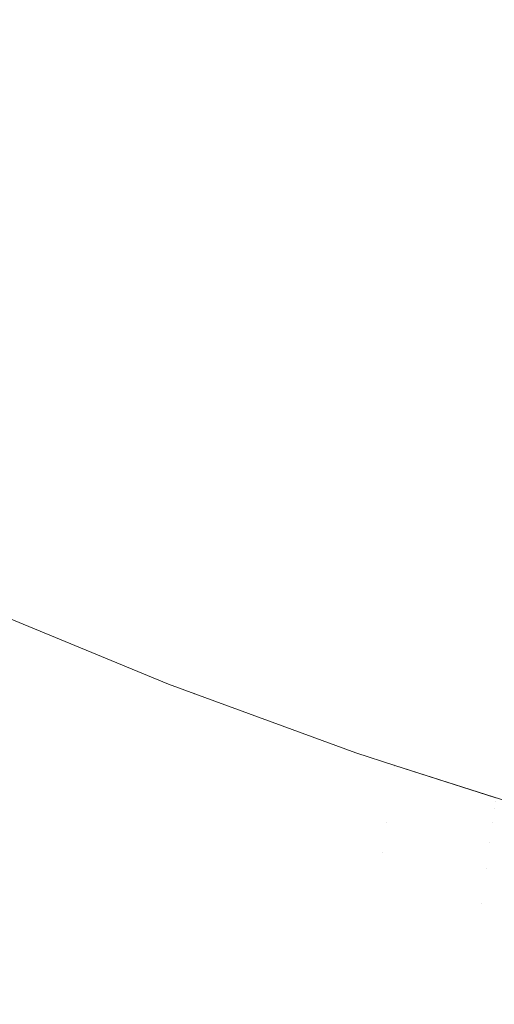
# Model space of a CAD drawing. Header units: centimetres. Extents: x -17.1 to 18.2, y 4.2 to 6.
# Tile 119 of 256: x -5.13518 to -5.12576, y 4.50021 to 4.51975. Entities that reach past the tile are written whole.
import ezdxf

# ---------------------------------------------------------------- set-up
doc = ezdxf.new("R2010")
doc.units = ezdxf.units.CM
doc.header["$LTSCALE"] = 2.54
doc.layers.add('Lucido design-1', color=7, linetype='Continuous')

# ---------------------------------------------------------------- blocks, each defined once
blk = doc.blocks.new('Gruppo-3-1')
at = {"color": 7, "linetype": 'Continuous', "lineweight": 9}
blk.add_3dface([(-17.020308, 5.900212, -2276.22217), (-17.020308, 4.300212, -2276.22217), (18.147234, 4.300212, -2276.22217), (18.147234, 5.900212, -2276.22217)], dxfattribs=at)
for points, invisible_edges in [([(-5.131101, 4.521556, -2276.669608), (-5.129279, 4.520835, -2276.669608), (-5.129493, 4.519563, -2276.671794), (-5.131328, 4.520289, -2276.671794)], 15), ([(-5.127236, 4.52149, -2276.667449), (-5.125407, 4.520856, -2276.667449), (-5.125603, 4.519516, -2276.669608), (-5.127446, 4.520155, -2276.669608)], 15), ([(-5.131545, 4.51908, -2276.674006), (-5.133381, 4.519852, -2276.674006), (-5.133152, 4.521056, -2276.671794), (-5.131328, 4.520289, -2276.671794)], 15), ([(-5.127647, 4.518878, -2276.671794), (-5.129493, 4.519563, -2276.671794), (-5.129279, 4.520835, -2276.669608), (-5.127446, 4.520155, -2276.669608)], 15), ([(-5.135205, 4.520666, -2276.674006), (-5.133381, 4.519852, -2276.674006), (-5.133599, 4.518707, -2276.676241), (-5.135434, 4.519525, -2276.676241)], 15), ([(-5.131328, 4.520289, -2276.671794), (-5.129493, 4.519563, -2276.671794), (-5.129697, 4.518349, -2276.674006), (-5.131545, 4.51908, -2276.674006)], 15), ([(-5.127446, 4.520155, -2276.669608), (-5.125603, 4.519516, -2276.669608), (-5.125791, 4.518234, -2276.671794), (-5.127647, 4.518878, -2276.671794)], 15), ([(-5.131751, 4.51793, -2276.676241), (-5.133599, 4.518707, -2276.676241), (-5.133381, 4.519852, -2276.674006), (-5.131545, 4.51908, -2276.674006)], 15), ([(-5.135434, 4.519525, -2276.676241), (-5.133599, 4.518707, -2276.676241), (-5.133805, 4.517621, -2276.678496), (-5.135652, 4.518444, -2276.678496)], 15), ([(-5.127839, 4.517659, -2276.674006), (-5.129697, 4.518349, -2276.674006), (-5.129493, 4.519563, -2276.671794), (-5.127647, 4.518878, -2276.671794)], 15), ([(-5.123926, 4.517633, -2276.671794), (-5.125791, 4.518234, -2276.671794), (-5.125603, 4.519516, -2276.669608), (-5.123751, 4.518919, -2276.669608)], 15), ([(-5.131545, 4.51908, -2276.674006), (-5.129697, 4.518349, -2276.674006), (-5.129891, 4.517194, -2276.676241), (-5.131751, 4.51793, -2276.676241)], 15), ([(-5.127647, 4.518878, -2276.671794), (-5.125791, 4.518234, -2276.671794), (-5.12597, 4.517012, -2276.674006), (-5.127839, 4.517659, -2276.674006)], 15), ([(-5.131946, 4.516839, -2276.678496), (-5.133805, 4.517621, -2276.678496), (-5.133599, 4.518707, -2276.676241), (-5.131751, 4.51793, -2276.676241)], 15), ([(-5.135652, 4.518444, -2276.678496), (-5.133805, 4.517621, -2276.678496), (-5.134, 4.516593, -2276.680769), (-5.135857, 4.517421, -2276.680769)], 15), ([(-5.128021, 4.5165, -2276.676241), (-5.129891, 4.517194, -2276.676241), (-5.129697, 4.518349, -2276.674006), (-5.127839, 4.517659, -2276.674006)], 15), ([(-5.124092, 4.516407, -2276.674006), (-5.12597, 4.517012, -2276.674006), (-5.125791, 4.518234, -2276.671794), (-5.123926, 4.517633, -2276.671794)], 15), ([(-5.131751, 4.51793, -2276.676241), (-5.129891, 4.517194, -2276.676241), (-5.130076, 4.516098, -2276.678496), (-5.131946, 4.516839, -2276.678496)], 15), ([(-5.132131, 4.515807, -2276.680769), (-5.134, 4.516593, -2276.680769), (-5.133805, 4.517621, -2276.678496), (-5.131946, 4.516839, -2276.678496)], 15), ([(-5.127839, 4.517659, -2276.674006), (-5.12597, 4.517012, -2276.674006), (-5.126141, 4.515848, -2276.676241), (-5.128021, 4.5165, -2276.676241)], 15), ([(-5.135857, 4.517421, -2276.680769), (-5.134, 4.516593, -2276.680769), (-5.134184, 4.515626, -2276.683058), (-5.136051, 4.516458, -2276.683058)], 15), ([(-5.128194, 4.5154, -2276.678496), (-5.130076, 4.516098, -2276.678496), (-5.129891, 4.517194, -2276.676241), (-5.128021, 4.5165, -2276.676241)], 15), ([(-5.131946, 4.516839, -2276.678496), (-5.130076, 4.516098, -2276.678496), (-5.13025, 4.515062, -2276.680769), (-5.132131, 4.515807, -2276.680769)], 15), ([(-5.124251, 4.515239, -2276.676241), (-5.126141, 4.515848, -2276.676241), (-5.12597, 4.517012, -2276.674006), (-5.124092, 4.516407, -2276.674006)], 15), ([(-5.136051, 4.516458, -2276.683058), (-5.134184, 4.515626, -2276.683058), (-5.134357, 4.514718, -2276.68536), (-5.136233, 4.515554, -2276.68536)], 15), ([(-5.132305, 4.514835, -2276.683058), (-5.134184, 4.515626, -2276.683058), (-5.134, 4.516593, -2276.680769), (-5.132131, 4.515807, -2276.680769)], 15), ([(-5.128021, 4.5165, -2276.676241), (-5.126141, 4.515848, -2276.676241), (-5.126303, 4.514744, -2276.678496), (-5.128194, 4.5154, -2276.678496)], 15), ([(-5.128358, 4.51436, -2276.680769), (-5.13025, 4.515062, -2276.680769), (-5.130076, 4.516098, -2276.678496), (-5.128194, 4.5154, -2276.678496)], 15), ([(-5.132131, 4.515807, -2276.680769), (-5.13025, 4.515062, -2276.680769), (-5.130414, 4.514087, -2276.683058), (-5.132305, 4.514835, -2276.683058)], 15), ([(-5.124402, 4.514132, -2276.678496), (-5.126303, 4.514744, -2276.678496), (-5.126141, 4.515848, -2276.676241), (-5.124251, 4.515239, -2276.676241)], 15), ([(-5.136233, 4.515554, -2276.68536), (-5.134357, 4.514718, -2276.68536), (-5.134518, 4.513869, -2276.687674), (-5.136402, 4.514709, -2276.687674)], 15), ([(-5.132468, 4.513923, -2276.68536), (-5.134357, 4.514718, -2276.68536), (-5.134184, 4.515626, -2276.683058), (-5.132305, 4.514835, -2276.683058)], 15), ([(-5.128194, 4.5154, -2276.678496), (-5.126303, 4.514744, -2276.678496), (-5.126456, 4.513701, -2276.680769), (-5.128358, 4.51436, -2276.680769)], 15), ([(-5.128512, 4.513381, -2276.683058), (-5.130414, 4.514087, -2276.683058), (-5.13025, 4.515062, -2276.680769), (-5.128358, 4.51436, -2276.680769)], 15), ([(-5.136402, 4.514709, -2276.687674), (-5.134518, 4.513869, -2276.687674), (-5.134668, 4.51308, -2276.689995), (-5.13656, 4.513924, -2276.689995)], 15), ([(-5.132621, 4.513071, -2276.687674), (-5.134518, 4.513869, -2276.687674), (-5.134357, 4.514718, -2276.68536), (-5.132468, 4.513923, -2276.68536)], 15), ([(-5.132305, 4.514835, -2276.683058), (-5.130414, 4.514087, -2276.683058), (-5.130568, 4.513171, -2276.68536), (-5.132468, 4.513923, -2276.68536)], 15), ([(-5.124544, 4.513085, -2276.680769), (-5.126456, 4.513701, -2276.680769), (-5.126303, 4.514744, -2276.678496), (-5.124402, 4.514132, -2276.678496)], 15), ([(-5.128358, 4.51436, -2276.680769), (-5.126456, 4.513701, -2276.680769), (-5.1266, 4.512718, -2276.683058), (-5.128512, 4.513381, -2276.683058)], 15), ([(-5.13656, 4.513924, -2276.689995), (-5.134668, 4.51308, -2276.689995), (-5.134806, 4.51235, -2276.692323), (-5.136706, 4.513197, -2276.692323)], 15), ([(-5.132468, 4.513923, -2276.68536), (-5.130568, 4.513171, -2276.68536), (-5.130712, 4.512315, -2276.687674), (-5.132621, 4.513071, -2276.687674)], 15), ([(-5.128657, 4.512462, -2276.68536), (-5.130568, 4.513171, -2276.68536), (-5.130414, 4.514087, -2276.683058), (-5.128512, 4.513381, -2276.683058)], 15), ([(-5.132763, 4.512279, -2276.689995), (-5.134668, 4.51308, -2276.689995), (-5.134518, 4.513869, -2276.687674), (-5.132621, 4.513071, -2276.687674)], 15), ([(-5.124678, 4.512099, -2276.683058), (-5.1266, 4.512718, -2276.683058), (-5.126456, 4.513701, -2276.680769), (-5.124544, 4.513085, -2276.680769)], 15), ([(-5.128512, 4.513381, -2276.683058), (-5.1266, 4.512718, -2276.683058), (-5.126735, 4.511796, -2276.68536), (-5.128657, 4.512462, -2276.68536)], 15), ([(-5.136706, 4.513197, -2276.692323), (-5.134806, 4.51235, -2276.692323), (-5.134934, 4.511679, -2276.694654), (-5.136841, 4.512529, -2276.694654)], 15), ([(-5.128792, 4.511603, -2276.687674), (-5.130712, 4.512315, -2276.687674), (-5.130568, 4.513171, -2276.68536), (-5.128657, 4.512462, -2276.68536)], 15), ([(-5.132894, 4.511546, -2276.692323), (-5.134806, 4.51235, -2276.692323), (-5.134668, 4.51308, -2276.689995), (-5.132763, 4.512279, -2276.689995)], 15), ([(-5.132621, 4.513071, -2276.687674), (-5.130712, 4.512315, -2276.687674), (-5.130846, 4.51152, -2276.689995), (-5.132763, 4.512279, -2276.689995)], 15), ([(-5.124804, 4.511174, -2276.68536), (-5.126735, 4.511796, -2276.68536), (-5.1266, 4.512718, -2276.683058), (-5.124678, 4.512099, -2276.683058)], 15), ([(-5.136841, 4.512529, -2276.694654), (-5.134934, 4.511679, -2276.694654), (-5.13505, 4.511067, -2276.696987), (-5.136963, 4.511919, -2276.696987)], 15), ([(-5.133015, 4.510872, -2276.694654), (-5.134934, 4.511679, -2276.694654), (-5.134806, 4.51235, -2276.692323), (-5.132894, 4.511546, -2276.692323)], 15), ([(-5.128657, 4.512462, -2276.68536), (-5.126735, 4.511796, -2276.68536), (-5.126862, 4.510934, -2276.687674), (-5.128792, 4.511603, -2276.687674)], 15), ([(-5.132763, 4.512279, -2276.689995), (-5.130846, 4.51152, -2276.689995), (-5.13097, 4.510784, -2276.692323), (-5.132894, 4.511546, -2276.692323)], 15), ([(-5.128918, 4.510804, -2276.689995), (-5.130846, 4.51152, -2276.689995), (-5.130712, 4.512315, -2276.687674), (-5.128792, 4.511603, -2276.687674)], 15), ([(-5.136963, 4.511919, -2276.696987), (-5.13505, 4.511067, -2276.696987), (-5.135156, 4.510512, -2276.699319), (-5.137074, 4.511367, -2276.699319)], 15), ([(-5.124921, 4.510309, -2276.687674), (-5.126862, 4.510934, -2276.687674), (-5.126735, 4.511796, -2276.68536), (-5.124804, 4.511174, -2276.68536)], 15), ([(-5.133125, 4.510256, -2276.696987), (-5.13505, 4.511067, -2276.696987), (-5.134934, 4.511679, -2276.694654), (-5.133015, 4.510872, -2276.694654)], 15), ([(-5.128792, 4.511603, -2276.687674), (-5.126862, 4.510934, -2276.687674), (-5.126979, 4.510132, -2276.689995), (-5.128918, 4.510804, -2276.689995)], 15), ([(-5.137074, 4.511367, -2276.699319), (-5.135156, 4.510512, -2276.699319), (-5.13525, 4.510014, -2276.701649), (-5.137174, 4.510872, -2276.701649)], 15), ([(-5.132894, 4.511546, -2276.692323), (-5.13097, 4.510784, -2276.692323), (-5.131083, 4.510107, -2276.694654), (-5.133015, 4.510872, -2276.694654)], 15), ([(-5.129034, 4.510065, -2276.692323), (-5.13097, 4.510784, -2276.692323), (-5.130846, 4.51152, -2276.689995), (-5.128918, 4.510804, -2276.689995)], 15), ([(-5.133225, 4.509699, -2276.699319), (-5.135156, 4.510512, -2276.699319), (-5.13505, 4.511067, -2276.696987), (-5.133125, 4.510256, -2276.696987)], 15), ([(-5.133015, 4.510872, -2276.694654), (-5.131083, 4.510107, -2276.694654), (-5.131187, 4.509489, -2276.696987), (-5.133125, 4.510256, -2276.696987)], 15), ([(-5.129141, 4.509386, -2276.694654), (-5.131083, 4.510107, -2276.694654), (-5.13097, 4.510784, -2276.692323), (-5.129034, 4.510065, -2276.692323)], 15), ([(-5.128918, 4.510804, -2276.689995), (-5.126979, 4.510132, -2276.689995), (-5.127088, 4.509391, -2276.692323), (-5.129034, 4.510065, -2276.692323)], 15), ([(-5.12503, 4.509505, -2276.689995), (-5.126979, 4.510132, -2276.689995), (-5.126862, 4.510934, -2276.687674), (-5.124921, 4.510309, -2276.687674)], 15), ([(-5.133314, 4.5092, -2276.701649), (-5.13525, 4.510014, -2276.701649), (-5.135156, 4.510512, -2276.699319), (-5.133225, 4.509699, -2276.699319)], 15), ([(-5.133125, 4.510256, -2276.696987), (-5.131187, 4.509489, -2276.696987), (-5.131281, 4.50893, -2276.699319), (-5.133225, 4.509699, -2276.699319)], 15), ([(-5.133393, 4.508757, -2276.703974), (-5.135334, 4.509573, -2276.703974), (-5.13525, 4.510014, -2276.701649), (-5.133314, 4.5092, -2276.701649)], 15), ([(-5.129238, 4.508766, -2276.696987), (-5.131187, 4.509489, -2276.696987), (-5.131083, 4.510107, -2276.694654), (-5.129141, 4.509386, -2276.694654)], 15), ([(-5.129034, 4.510065, -2276.692323), (-5.127088, 4.509391, -2276.692323), (-5.127188, 4.508709, -2276.694654), (-5.129141, 4.509386, -2276.694654)], 15), ([(-5.125132, 4.508761, -2276.692323), (-5.127088, 4.509391, -2276.692323), (-5.126979, 4.510132, -2276.689995), (-5.12503, 4.509505, -2276.689995)], 15), ([(-5.133225, 4.509699, -2276.699319), (-5.131281, 4.50893, -2276.699319), (-5.131366, 4.508429, -2276.701649), (-5.133314, 4.5092, -2276.701649)], 15), ([(-5.133463, 4.50837, -2276.706291), (-5.135407, 4.509188, -2276.706291), (-5.135334, 4.509573, -2276.703974), (-5.133393, 4.508757, -2276.703974)], 15), ([(-5.129327, 4.508205, -2276.699319), (-5.131281, 4.50893, -2276.699319), (-5.131187, 4.509489, -2276.696987), (-5.129238, 4.508766, -2276.696987)], 15), ([(-5.129141, 4.509386, -2276.694654), (-5.127188, 4.508709, -2276.694654), (-5.127279, 4.508087, -2276.696987), (-5.129238, 4.508766, -2276.696987)], 15), ([(-5.125225, 4.508077, -2276.694654), (-5.127188, 4.508709, -2276.694654), (-5.127088, 4.509391, -2276.692323), (-5.125132, 4.508761, -2276.692323)], 15), ([(-5.133522, 4.508038, -2276.7086), (-5.13547, 4.508858, -2276.7086), (-5.135407, 4.509188, -2276.706291), (-5.133463, 4.50837, -2276.706291)], 15), ([(-5.133314, 4.5092, -2276.701649), (-5.131366, 4.508429, -2276.701649), (-5.131441, 4.507984, -2276.703974), (-5.133393, 4.508757, -2276.703974)], 15), ([(-5.133572, 4.507761, -2276.710899), (-5.135523, 4.508581, -2276.710899), (-5.13547, 4.508858, -2276.7086), (-5.133522, 4.508038, -2276.7086)], 15), ([(-5.129406, 4.507701, -2276.701649), (-5.131366, 4.508429, -2276.701649), (-5.131281, 4.50893, -2276.699319), (-5.129327, 4.508205, -2276.699319)], 15), ([(-5.133393, 4.508757, -2276.703974), (-5.131441, 4.507984, -2276.703974), (-5.131506, 4.507595, -2276.706291), (-5.133463, 4.50837, -2276.706291)], 15), ([(-5.129238, 4.508766, -2276.696987), (-5.127279, 4.508087, -2276.696987), (-5.127362, 4.507524, -2276.699319), (-5.129327, 4.508205, -2276.699319)], 15), ([(-5.125309, 4.507453, -2276.696987), (-5.127279, 4.508087, -2276.696987), (-5.127188, 4.508709, -2276.694654), (-5.125225, 4.508077, -2276.694654)], 15), ([(-5.133612, 4.507536, -2276.713185), (-5.135565, 4.508358, -2276.713185), (-5.135523, 4.508581, -2276.710899), (-5.133572, 4.507761, -2276.710899)], 15), ([(-5.133643, 4.507363, -2276.715456), (-5.135598, 4.508186, -2276.715456), (-5.135565, 4.508358, -2276.713185), (-5.133612, 4.507536, -2276.713185)], 15), ([(-5.133463, 4.50837, -2276.706291), (-5.131506, 4.507595, -2276.706291), (-5.131562, 4.507262, -2276.7086), (-5.133522, 4.508038, -2276.7086)], 15), ([(-5.129476, 4.507255, -2276.703974), (-5.131441, 4.507984, -2276.703974), (-5.131366, 4.508429, -2276.701649), (-5.129406, 4.507701, -2276.701649)], 15), ([(-5.133678, 4.507169, -2276.71995), (-5.135635, 4.507992, -2276.71995), (-5.135621, 4.508064, -2276.717712), (-5.133665, 4.507241, -2276.717712)], 15), ([(-5.133665, 4.507241, -2276.717712), (-5.135621, 4.508064, -2276.717712), (-5.135598, 4.508186, -2276.715456), (-5.133643, 4.507363, -2276.715456)], 15), ([(-5.129327, 4.508205, -2276.699319), (-5.127362, 4.507524, -2276.699319), (-5.127436, 4.507018, -2276.701649), (-5.129406, 4.507701, -2276.701649)], 15), ([(-5.125386, 4.506888, -2276.699319), (-5.127362, 4.507524, -2276.699319), (-5.127279, 4.508087, -2276.696987), (-5.125309, 4.507453, -2276.696987)], 15), ([(-5.133718, 4.506945, -2276.928615), (-5.135677, 4.507769, -2276.928615), (-5.13566, 4.507858, -2276.926967), (-5.133702, 4.507034, -2276.926967)], 15), ([(-5.133702, 4.507034, -2276.926967), (-5.13566, 4.507858, -2276.926967), (-5.135648, 4.50792, -2276.925344), (-5.133691, 4.507097, -2276.925344)], 15), ([(-5.133691, 4.507097, -2276.925344), (-5.135648, 4.50792, -2276.925344), (-5.135641, 4.507957, -2276.923745), (-5.133684, 4.507133, -2276.923745)], 15), ([(-5.133684, 4.507133, -2276.923745), (-5.135641, 4.507957, -2276.923745), (-5.135637, 4.507975, -2276.92217), (-5.132228, 4.506565, -2276.92217)], 11), ([(-5.132228, 4.506565, -2276.72217), (-5.135637, 4.507975, -2276.72217), (-5.135635, 4.507992, -2276.71995), (-5.133678, 4.507169, -2276.71995)], 14), ([(-5.135637, 4.507975, -2276.72217), (-5.132228, 4.506565, -2276.72217), (-5.132228, 4.506565, -2276.92217), (-5.135637, 4.507975, -2276.92217)], 10), ([(-5.133522, 4.508038, -2276.7086), (-5.131562, 4.507262, -2276.7086), (-5.131609, 4.506983, -2276.710899), (-5.133572, 4.507761, -2276.710899)], 15), ([(-5.129538, 4.506865, -2276.706291), (-5.131506, 4.507595, -2276.706291), (-5.131441, 4.507984, -2276.703974), (-5.129476, 4.507255, -2276.703974)], 15), ([(-5.133765, 4.50668, -2276.931982), (-5.135727, 4.507505, -2276.931982), (-5.135699, 4.507652, -2276.930287), (-5.133739, 4.506827, -2276.930287)], 15), ([(-5.133739, 4.506827, -2276.930287), (-5.135699, 4.507652, -2276.930287), (-5.135677, 4.507769, -2276.928615), (-5.133718, 4.506945, -2276.928615)], 15), ([(-5.133572, 4.507761, -2276.710899), (-5.131609, 4.506983, -2276.710899), (-5.131647, 4.506758, -2276.713185), (-5.133612, 4.507536, -2276.713185)], 15), ([(-5.129406, 4.507701, -2276.701649), (-5.127436, 4.507018, -2276.701649), (-5.127501, 4.506571, -2276.703974), (-5.129476, 4.507255, -2276.703974)], 15), ([(-5.133797, 4.506501, -2276.933702), (-5.135761, 4.507328, -2276.933702), (-5.135727, 4.507505, -2276.931982), (-5.133765, 4.50668, -2276.931982)], 15), ([(-5.133612, 4.507536, -2276.713185), (-5.131647, 4.506758, -2276.713185), (-5.131676, 4.506585, -2276.715456), (-5.133643, 4.507363, -2276.715456)], 15), ([(-5.12959, 4.506531, -2276.7086), (-5.131562, 4.507262, -2276.7086), (-5.131506, 4.507595, -2276.706291), (-5.129538, 4.506865, -2276.706291)], 15), ([(-5.125455, 4.506381, -2276.701649), (-5.127436, 4.507018, -2276.701649), (-5.127362, 4.507524, -2276.699319), (-5.125386, 4.506888, -2276.699319)], 15), ([(-5.133835, 4.506291, -2276.935444), (-5.135801, 4.507118, -2276.935444), (-5.135761, 4.507328, -2276.933702), (-5.133797, 4.506501, -2276.933702)], 15), ([(-5.133643, 4.507363, -2276.715456), (-5.131676, 4.506585, -2276.715456), (-5.131697, 4.506462, -2276.717712), (-5.133665, 4.507241, -2276.717712)], 15), ([(-5.129634, 4.506251, -2276.710899), (-5.131609, 4.506983, -2276.710899), (-5.131562, 4.507262, -2276.7086), (-5.12959, 4.506531, -2276.7086)], 15), ([(-5.133879, 4.506047, -2276.93721), (-5.135847, 4.506875, -2276.93721), (-5.135801, 4.507118, -2276.935444), (-5.133835, 4.506291, -2276.935444)], 15), ([(-5.133691, 4.507097, -2276.925344), (-5.131721, 4.506317, -2276.925344), (-5.131732, 4.506254, -2276.926967), (-5.133702, 4.507034, -2276.926967)], 15), ([(-5.133684, 4.507133, -2276.923745), (-5.131715, 4.506354, -2276.923745), (-5.131721, 4.506317, -2276.925344), (-5.133691, 4.507097, -2276.925344)], 15), ([(-5.131715, 4.506354, -2276.923745), (-5.133684, 4.507133, -2276.923745), (-5.132228, 4.506565, -2276.92217)], 11), ([(-5.133665, 4.507241, -2276.717712), (-5.131697, 4.506462, -2276.717712), (-5.131709, 4.50639, -2276.71995), (-5.133678, 4.507169, -2276.71995)], 15), ([(-5.132228, 4.506565, -2276.72217), (-5.133678, 4.507169, -2276.71995), (-5.131709, 4.50639, -2276.71995)], 11), ([(-5.129476, 4.507255, -2276.703974), (-5.127501, 4.506571, -2276.703974), (-5.127559, 4.506179, -2276.706291), (-5.129538, 4.506865, -2276.706291)], 15), ([(-5.133929, 4.505769, -2276.938998), (-5.1359, 4.506598, -2276.938998), (-5.135847, 4.506875, -2276.93721), (-5.133879, 4.506047, -2276.93721)], 15), ([(-5.133718, 4.506945, -2276.928615), (-5.131747, 4.506164, -2276.928615), (-5.131767, 4.506046, -2276.930287), (-5.133739, 4.506827, -2276.930287)], 15), ([(-5.133702, 4.507034, -2276.926967), (-5.131732, 4.506254, -2276.926967), (-5.131747, 4.506164, -2276.928615), (-5.133718, 4.506945, -2276.928615)], 15), ([(-5.12967, 4.506024, -2276.713185), (-5.131647, 4.506758, -2276.713185), (-5.131609, 4.506983, -2276.710899), (-5.129634, 4.506251, -2276.710899)], 15), ([(-5.125516, 4.505931, -2276.703974), (-5.127501, 4.506571, -2276.703974), (-5.127436, 4.507018, -2276.701649), (-5.125455, 4.506381, -2276.701649)], 15), ([(-5.133765, 4.50668, -2276.931982), (-5.131791, 4.505898, -2276.931982), (-5.131821, 4.505719, -2276.933702), (-5.133797, 4.506501, -2276.933702)], 15), ([(-5.133739, 4.506827, -2276.930287), (-5.131767, 4.506046, -2276.930287), (-5.131791, 4.505898, -2276.931982), (-5.133765, 4.50668, -2276.931982)], 15), ([(-5.129697, 4.50585, -2276.715456), (-5.131676, 4.506585, -2276.715456), (-5.131647, 4.506758, -2276.713185), (-5.12967, 4.506024, -2276.713185)], 15), ([(-5.129538, 4.506865, -2276.706291), (-5.127559, 4.506179, -2276.706291), (-5.127608, 4.505844, -2276.7086), (-5.12959, 4.506531, -2276.7086)], 15), ([(-5.133985, 4.505454, -2276.940809), (-5.135959, 4.506284, -2276.940809), (-5.1359, 4.506598, -2276.938998), (-5.133929, 4.505769, -2276.938998)], 15), ([(-5.133797, 4.506501, -2276.933702), (-5.131821, 4.505719, -2276.933702), (-5.131857, 4.505508, -2276.935444), (-5.133835, 4.506291, -2276.935444)], 15), ([(-5.132228, 4.506565, -2276.92217), (-5.131709, 4.506375, -2276.92217), (-5.131715, 4.506354, -2276.923745)], 10), ([(-5.131709, 4.506375, -2276.92217), (-5.132228, 4.506565, -2276.92217), (-5.132228, 4.506565, -2276.72217), (-5.131709, 4.506375, -2276.72217)], 10), ([(-5.131709, 4.50639, -2276.71995), (-5.131709, 4.506375, -2276.72217), (-5.132228, 4.506565, -2276.72217)], 9), ([(-5.129717, 4.505727, -2276.717712), (-5.131697, 4.506462, -2276.717712), (-5.131676, 4.506585, -2276.715456), (-5.129697, 4.50585, -2276.715456)], 15), ([(-5.12959, 4.506531, -2276.7086), (-5.127608, 4.505844, -2276.7086), (-5.127649, 4.505563, -2276.710899), (-5.129634, 4.506251, -2276.710899)], 15), ([(-5.12557, 4.505539, -2276.706291), (-5.127559, 4.506179, -2276.706291), (-5.127501, 4.506571, -2276.703974), (-5.125516, 4.505931, -2276.703974)], 15), ([(-5.134048, 4.505101, -2276.942641), (-5.136026, 4.505933, -2276.942641), (-5.135959, 4.506284, -2276.940809), (-5.133985, 4.505454, -2276.940809)], 15), ([(-5.133835, 4.506291, -2276.935444), (-5.131857, 4.505508, -2276.935444), (-5.131898, 4.505263, -2276.93721), (-5.133879, 4.506047, -2276.93721)], 15), ([(-5.12975, 4.505519, -2276.926967), (-5.131732, 4.506254, -2276.926967), (-5.131721, 4.506317, -2276.925344), (-5.12974, 4.505582, -2276.925344)], 15), ([(-5.12974, 4.505582, -2276.925344), (-5.131721, 4.506317, -2276.925344), (-5.131715, 4.506354, -2276.923745), (-5.129734, 4.505619, -2276.923745)], 15), ([(-5.129734, 4.505619, -2276.923745), (-5.131715, 4.506354, -2276.923745), (-5.131709, 4.506375, -2276.92217), (-5.128511, 4.505202, -2276.92217)], 11), ([(-5.129728, 4.505655, -2276.71995), (-5.131709, 4.50639, -2276.71995), (-5.131697, 4.506462, -2276.717712), (-5.129717, 4.505727, -2276.717712)], 15), ([(-5.128511, 4.505202, -2276.72217), (-5.131709, 4.506375, -2276.72217), (-5.131709, 4.50639, -2276.71995), (-5.129728, 4.505655, -2276.71995)], 14), ([(-5.131709, 4.506375, -2276.72217), (-5.128511, 4.505202, -2276.72217), (-5.128511, 4.505202, -2276.92217), (-5.131709, 4.506375, -2276.92217)], 10), ([(-5.129783, 4.50531, -2276.930287), (-5.131767, 4.506046, -2276.930287), (-5.131747, 4.506164, -2276.928615), (-5.129764, 4.505428, -2276.928615)], 15), ([(-5.129764, 4.505428, -2276.928615), (-5.131747, 4.506164, -2276.928615), (-5.131732, 4.506254, -2276.926967), (-5.12975, 4.505519, -2276.926967)], 15), ([(-5.129634, 4.506251, -2276.710899), (-5.127649, 4.505563, -2276.710899), (-5.127682, 4.505336, -2276.713185), (-5.12967, 4.506024, -2276.713185)], 15), ([(-5.125615, 4.505202, -2276.7086), (-5.127608, 4.505844, -2276.7086), (-5.127559, 4.506179, -2276.706291), (-5.12557, 4.505539, -2276.706291)], 15), ([(-5.134118, 4.504709, -2276.944493), (-5.1361, 4.505543, -2276.944493), (-5.136026, 4.505933, -2276.942641), (-5.134048, 4.505101, -2276.942641)], 15), ([(-5.133879, 4.506047, -2276.93721), (-5.131898, 4.505263, -2276.93721), (-5.131945, 4.504984, -2276.938998), (-5.133929, 4.505769, -2276.938998)], 15), ([(-5.129834, 4.504982, -2276.933702), (-5.131821, 4.505719, -2276.933702), (-5.131791, 4.505898, -2276.931982), (-5.129806, 4.505161, -2276.931982)], 15), ([(-5.129806, 4.505161, -2276.931982), (-5.131791, 4.505898, -2276.931982), (-5.131767, 4.506046, -2276.930287), (-5.129783, 4.50531, -2276.930287)], 15), ([(-5.12967, 4.506024, -2276.713185), (-5.127682, 4.505336, -2276.713185), (-5.127708, 4.505161, -2276.715456), (-5.129697, 4.50585, -2276.715456)], 15), ([(-5.133929, 4.505769, -2276.938998), (-5.131945, 4.504984, -2276.938998), (-5.131998, 4.504667, -2276.940809), (-5.133985, 4.505454, -2276.940809)], 15), ([(-5.129867, 4.50477, -2276.935444), (-5.131857, 4.505508, -2276.935444), (-5.131821, 4.505719, -2276.933702), (-5.129834, 4.504982, -2276.933702)], 15), ([(-5.129717, 4.505727, -2276.717712), (-5.127726, 4.505038, -2276.717712), (-5.127737, 4.504965, -2276.71995), (-5.129728, 4.505655, -2276.71995)], 15), ([(-5.129697, 4.50585, -2276.715456), (-5.127708, 4.505161, -2276.715456), (-5.127726, 4.505038, -2276.717712), (-5.129717, 4.505727, -2276.717712)], 15), ([(-5.125654, 4.50492, -2276.710899), (-5.127649, 4.505563, -2276.710899), (-5.127608, 4.505844, -2276.7086), (-5.125615, 4.505202, -2276.7086)], 15), ([(-5.134196, 4.504277, -2276.946366), (-5.136182, 4.505113, -2276.946366), (-5.1361, 4.505543, -2276.944493), (-5.134118, 4.504709, -2276.944493)], 15), ([(-5.129906, 4.504524, -2276.93721), (-5.131898, 4.505263, -2276.93721), (-5.131857, 4.505508, -2276.935444), (-5.129867, 4.50477, -2276.935444)], 15), ([(-5.12975, 4.505519, -2276.926967), (-5.127757, 4.504828, -2276.926967), (-5.12777, 4.504738, -2276.928615), (-5.129764, 4.505428, -2276.928615)], 15), ([(-5.12974, 4.505582, -2276.925344), (-5.127748, 4.504891, -2276.925344), (-5.127757, 4.504828, -2276.926967), (-5.12975, 4.505519, -2276.926967)], 15), ([(-5.129734, 4.505619, -2276.923745), (-5.127742, 4.504928, -2276.923745), (-5.127748, 4.504891, -2276.925344), (-5.12974, 4.505582, -2276.925344)], 15), ([(-5.127742, 4.504928, -2276.923745), (-5.129734, 4.505619, -2276.923745), (-5.128511, 4.505202, -2276.92217)], 11), ([(-5.128511, 4.505202, -2276.72217), (-5.129728, 4.505655, -2276.71995), (-5.127737, 4.504965, -2276.71995)], 11), ([(-5.125685, 4.504692, -2276.713185), (-5.127682, 4.505336, -2276.713185), (-5.127649, 4.505563, -2276.710899), (-5.125654, 4.50492, -2276.710899)], 15), ([(-5.133985, 4.505454, -2276.940809), (-5.131998, 4.504667, -2276.940809), (-5.132058, 4.504313, -2276.942641), (-5.134048, 4.505101, -2276.942641)], 15), ([(-5.129783, 4.50531, -2276.930287), (-5.127788, 4.504618, -2276.930287), (-5.127809, 4.504469, -2276.931982), (-5.129806, 4.505161, -2276.931982)], 15), ([(-5.129764, 4.505428, -2276.928615), (-5.12777, 4.504738, -2276.928615), (-5.127788, 4.504618, -2276.930287), (-5.129783, 4.50531, -2276.930287)], 15), ([(-5.125708, 4.504517, -2276.715456), (-5.127708, 4.505161, -2276.715456), (-5.127682, 4.505336, -2276.713185), (-5.125685, 4.504692, -2276.713185)], 15), ([(-5.134281, 4.503802, -2276.948259), (-5.136272, 4.50464, -2276.948259), (-5.136182, 4.505113, -2276.946366), (-5.134196, 4.504277, -2276.946366)], 15), ([(-5.12995, 4.504243, -2276.938998), (-5.131945, 4.504984, -2276.938998), (-5.131898, 4.505263, -2276.93721), (-5.129906, 4.504524, -2276.93721)], 15), ([(-5.129806, 4.505161, -2276.931982), (-5.127809, 4.504469, -2276.931982), (-5.127836, 4.504289, -2276.933702), (-5.129834, 4.504982, -2276.933702)], 15), ([(-5.128511, 4.505202, -2276.92217), (-5.127736, 4.504953, -2276.92217), (-5.127742, 4.504928, -2276.923745)], 10), ([(-5.127736, 4.504953, -2276.92217), (-5.128511, 4.505202, -2276.92217), (-5.128511, 4.505202, -2276.72217), (-5.127736, 4.504953, -2276.72217)], 10), ([(-5.127737, 4.504965, -2276.71995), (-5.127736, 4.504953, -2276.72217), (-5.128511, 4.505202, -2276.72217)], 9), ([(-5.125725, 4.504393, -2276.717712), (-5.127726, 4.505038, -2276.717712), (-5.127708, 4.505161, -2276.715456), (-5.125708, 4.504517, -2276.715456)], 15), ([(-5.134048, 4.505101, -2276.942641), (-5.132058, 4.504313, -2276.942641), (-5.132124, 4.50392, -2276.944493), (-5.134118, 4.504709, -2276.944493)], 15), ([(-5.13, 4.503926, -2276.940809), (-5.131998, 4.504667, -2276.940809), (-5.131945, 4.504984, -2276.938998), (-5.12995, 4.504243, -2276.938998)], 15), ([(-5.129834, 4.504982, -2276.933702), (-5.127836, 4.504289, -2276.933702), (-5.127867, 4.504077, -2276.935444), (-5.129867, 4.50477, -2276.935444)], 15), ([(-5.125734, 4.50431, -2276.92217), (-5.125745, 4.504247, -2276.925344), (-5.127748, 4.504891, -2276.925344), (-5.127742, 4.504928, -2276.923745)], 15), ([(-5.127742, 4.504928, -2276.923745), (-5.127736, 4.504953, -2276.92217), (-5.125734, 4.50431, -2276.92217)], 9), ([(-5.127737, 4.504965, -2276.71995), (-5.127726, 4.505038, -2276.717712), (-5.125725, 4.504393, -2276.717712), (-5.125735, 4.50432, -2276.71995)], 15), ([(-5.125735, 4.50432, -2276.71995), (-5.124816, 4.504015, -2276.72217), (-5.127736, 4.504953, -2276.72217), (-5.127737, 4.504965, -2276.71995)], 13), ([(-5.125734, 4.50431, -2276.92217), (-5.127736, 4.504953, -2276.92217), (-5.127736, 4.504953, -2276.72217), (-5.124816, 4.504015, -2276.72217)], 10), ([(-5.129867, 4.50477, -2276.935444), (-5.127867, 4.504077, -2276.935444), (-5.127903, 4.50383, -2276.93721), (-5.129906, 4.504524, -2276.93721)], 15), ([(-5.127788, 4.504618, -2276.930287), (-5.12777, 4.504738, -2276.928615), (-5.125766, 4.504092, -2276.928615)], 11), ([(-5.125745, 4.504247, -2276.925344), (-5.125766, 4.504092, -2276.928615), (-5.12777, 4.504738, -2276.928615), (-5.127757, 4.504828, -2276.926967)], 15), ([(-5.127757, 4.504828, -2276.926967), (-5.127748, 4.504891, -2276.925344), (-5.125745, 4.504247, -2276.925344)], 11), ([(-5.134373, 4.503284, -2276.95017), (-5.13637, 4.504124, -2276.95017), (-5.136272, 4.50464, -2276.948259), (-5.134281, 4.503802, -2276.948259)], 15), ([(-5.134118, 4.504709, -2276.944493), (-5.132124, 4.50392, -2276.944493), (-5.132197, 4.503486, -2276.946366), (-5.134196, 4.504277, -2276.946366)], 15), ([(-5.130056, 4.50357, -2276.942641), (-5.132058, 4.504313, -2276.942641), (-5.131998, 4.504667, -2276.940809), (-5.13, 4.503926, -2276.940809)], 15), ([(-5.129906, 4.504524, -2276.93721), (-5.127903, 4.50383, -2276.93721), (-5.127945, 4.503548, -2276.938998), (-5.12995, 4.504243, -2276.938998)], 15), ([(-5.125766, 4.504092, -2276.928615), (-5.125803, 4.503823, -2276.931982), (-5.127809, 4.504469, -2276.931982), (-5.127788, 4.504618, -2276.930287)], 15), ([(-5.127836, 4.504289, -2276.933702), (-5.127809, 4.504469, -2276.931982), (-5.125803, 4.503823, -2276.931982)], 11), ([(-5.134196, 4.504277, -2276.946366), (-5.132197, 4.503486, -2276.946366), (-5.132277, 4.503009, -2276.948259), (-5.134281, 4.503802, -2276.948259)], 15), ([(-5.130118, 4.503176, -2276.944493), (-5.132124, 4.50392, -2276.944493), (-5.132058, 4.504313, -2276.942641), (-5.130056, 4.50357, -2276.942641)], 15), ([(-5.12995, 4.504243, -2276.938998), (-5.127945, 4.503548, -2276.938998), (-5.127991, 4.50323, -2276.940809), (-5.13, 4.503926, -2276.940809)], 15), ([(-5.125803, 4.503823, -2276.931982), (-5.125856, 4.503429, -2276.935444), (-5.127867, 4.504077, -2276.935444), (-5.127836, 4.504289, -2276.933702)], 15), ([(-5.125745, 4.504247, -2276.925344), (-5.123733, 4.503648, -2276.925344), (-5.123753, 4.503493, -2276.928615), (-5.125766, 4.504092, -2276.928615)], 15), ([(-5.134474, 4.502721, -2276.952099), (-5.136476, 4.503563, -2276.952099), (-5.13637, 4.504124, -2276.95017), (-5.134373, 4.503284, -2276.95017)], 15), ([(-5.127903, 4.50383, -2276.93721), (-5.127867, 4.504077, -2276.935444), (-5.125856, 4.503429, -2276.935444)], 11), ([(-5.125766, 4.504092, -2276.928615), (-5.123753, 4.503493, -2276.928615), (-5.123787, 4.503223, -2276.931982), (-5.125803, 4.503823, -2276.931982)], 15), ([(-5.134281, 4.503802, -2276.948259), (-5.132277, 4.503009, -2276.948259), (-5.132365, 4.502489, -2276.95017), (-5.134373, 4.503284, -2276.95017)], 15), ([(-5.130187, 4.50274, -2276.946366), (-5.132197, 4.503486, -2276.946366), (-5.132124, 4.50392, -2276.944493), (-5.130118, 4.503176, -2276.944493)], 15), ([(-5.13, 4.503926, -2276.940809), (-5.127991, 4.50323, -2276.940809), (-5.128044, 4.502873, -2276.942641), (-5.130056, 4.50357, -2276.942641)], 15), ([(-5.125928, 4.502899, -2276.938998), (-5.127945, 4.503548, -2276.938998), (-5.127903, 4.50383, -2276.93721)], 11), ([(-5.127903, 4.50383, -2276.93721), (-5.125856, 4.503429, -2276.935444), (-5.125928, 4.502899, -2276.938998)], 11), ([(-5.125803, 4.503823, -2276.931982), (-5.123787, 4.503223, -2276.931982), (-5.123836, 4.502827, -2276.935444), (-5.125856, 4.503429, -2276.935444)], 15), ([(-5.134584, 4.50211, -2276.954044), (-5.136592, 4.502955, -2276.954044), (-5.136476, 4.503563, -2276.952099), (-5.134474, 4.502721, -2276.952099)], 15), ([(-5.130056, 4.50357, -2276.942641), (-5.128044, 4.502873, -2276.942641), (-5.128102, 4.502477, -2276.944493), (-5.130118, 4.503176, -2276.944493)], 15), ([(-5.127991, 4.50323, -2276.940809), (-5.127945, 4.503548, -2276.938998), (-5.125928, 4.502899, -2276.938998)], 11), ([(-5.130262, 4.502261, -2276.948259), (-5.132277, 4.503009, -2276.948259), (-5.132197, 4.503486, -2276.946366), (-5.130187, 4.50274, -2276.946366)], 15), ([(-5.125856, 4.503429, -2276.935444), (-5.123836, 4.502827, -2276.935444), (-5.123903, 4.502296, -2276.938998), (-5.125928, 4.502899, -2276.938998)], 15), ([(-5.134373, 4.503284, -2276.95017), (-5.132365, 4.502489, -2276.95017), (-5.13246, 4.501923, -2276.952099), (-5.134474, 4.502721, -2276.952099)], 15), ([(-5.130118, 4.503176, -2276.944493), (-5.128102, 4.502477, -2276.944493), (-5.128166, 4.502039, -2276.946366), (-5.130187, 4.50274, -2276.946366)], 15), ([(-5.126021, 4.502221, -2276.942641), (-5.128044, 4.502873, -2276.942641), (-5.127991, 4.50323, -2276.940809)], 11), ([(-5.127991, 4.50323, -2276.940809), (-5.125928, 4.502899, -2276.938998), (-5.126021, 4.502221, -2276.942641)], 11), ([(-5.130344, 4.501739, -2276.95017), (-5.132365, 4.502489, -2276.95017), (-5.132277, 4.503009, -2276.948259), (-5.130262, 4.502261, -2276.948259)], 15), ([(-5.134702, 4.501452, -2276.956004), (-5.136716, 4.5023, -2276.956004), (-5.136592, 4.502955, -2276.954044), (-5.134584, 4.50211, -2276.954044)], 15), ([(-5.126075, 4.501824, -2276.944493), (-5.128102, 4.502477, -2276.944493), (-5.128044, 4.502873, -2276.942641), (-5.126021, 4.502221, -2276.942641)], 15), ([(-5.125928, 4.502899, -2276.938998), (-5.123903, 4.502296, -2276.938998), (-5.123988, 4.501616, -2276.942641), (-5.126021, 4.502221, -2276.942641)], 15), ([(-5.134474, 4.502721, -2276.952099), (-5.13246, 4.501923, -2276.952099), (-5.132563, 4.501311, -2276.954044), (-5.134584, 4.50211, -2276.954044)], 15), ([(-5.130187, 4.50274, -2276.946366), (-5.128166, 4.502039, -2276.946366), (-5.128236, 4.501559, -2276.948259), (-5.130262, 4.502261, -2276.948259)], 15), ([(-5.130434, 4.501171, -2276.952099), (-5.13246, 4.501923, -2276.952099), (-5.132365, 4.502489, -2276.95017), (-5.130344, 4.501739, -2276.95017)], 15), ([(-5.126134, 4.501385, -2276.946366), (-5.128166, 4.502039, -2276.946366), (-5.128102, 4.502477, -2276.944493), (-5.126075, 4.501824, -2276.944493)], 15), ([(-5.134828, 4.500744, -2276.957979), (-5.13685, 4.501595, -2276.957979), (-5.136716, 4.5023, -2276.956004), (-5.134702, 4.501452, -2276.956004)], 15), ([(-5.130262, 4.502261, -2276.948259), (-5.128236, 4.501559, -2276.948259), (-5.128313, 4.501035, -2276.95017), (-5.130344, 4.501739, -2276.95017)], 15), ([(-5.126021, 4.502221, -2276.942641), (-5.123988, 4.501616, -2276.942641), (-5.124038, 4.501217, -2276.944493), (-5.126075, 4.501824, -2276.944493)], 15), ([(-5.134584, 4.50211, -2276.954044), (-5.132563, 4.501311, -2276.954044), (-5.132674, 4.50065, -2276.956004), (-5.134702, 4.501452, -2276.956004)], 15), ([(-5.1262, 4.500903, -2276.948259), (-5.128236, 4.501559, -2276.948259), (-5.128166, 4.502039, -2276.946366), (-5.126134, 4.501385, -2276.946366)], 15), ([(-5.130531, 4.500556, -2276.954044), (-5.132563, 4.501311, -2276.954044), (-5.13246, 4.501923, -2276.952099), (-5.130434, 4.501171, -2276.952099)], 15), ([(-5.126075, 4.501824, -2276.944493), (-5.124038, 4.501217, -2276.944493), (-5.124093, 4.500777, -2276.946366), (-5.126134, 4.501385, -2276.946366)], 15), ([(-5.134964, 4.499985, -2276.959966), (-5.136994, 4.500838, -2276.959966), (-5.13685, 4.501595, -2276.957979), (-5.134828, 4.500744, -2276.957979)], 15), ([(-5.130344, 4.501739, -2276.95017), (-5.128313, 4.501035, -2276.95017), (-5.128397, 4.500465, -2276.952099), (-5.130434, 4.501171, -2276.952099)], 15), ([(-5.134702, 4.501452, -2276.956004), (-5.132674, 4.50065, -2276.956004), (-5.132794, 4.499939, -2276.957979), (-5.134828, 4.500744, -2276.957979)], 15), ([(-5.126271, 4.500378, -2276.95017), (-5.128313, 4.501035, -2276.95017), (-5.128236, 4.501559, -2276.948259), (-5.1262, 4.500903, -2276.948259)], 15), ([(-5.130635, 4.499893, -2276.956004), (-5.132674, 4.50065, -2276.956004), (-5.132563, 4.501311, -2276.954044), (-5.130531, 4.500556, -2276.954044)], 15), ([(-5.126134, 4.501385, -2276.946366), (-5.124093, 4.500777, -2276.946366), (-5.124154, 4.500294, -2276.948259), (-5.1262, 4.500903, -2276.948259)], 15), ([(-5.130434, 4.501171, -2276.952099), (-5.128397, 4.500465, -2276.952099), (-5.128487, 4.499848, -2276.954044), (-5.130531, 4.500556, -2276.954044)], 15), ([(-5.126349, 4.499806, -2276.952099), (-5.128397, 4.500465, -2276.952099), (-5.128313, 4.501035, -2276.95017), (-5.126271, 4.500378, -2276.95017)], 15), ([(-5.13511, 4.499172, -2276.961965), (-5.137148, 4.50003, -2276.961965), (-5.136994, 4.500838, -2276.959966), (-5.134964, 4.499985, -2276.959966)], 15), ([(-5.1262, 4.500903, -2276.948259), (-5.124154, 4.500294, -2276.948259), (-5.12422, 4.499767, -2276.95017), (-5.126271, 4.500378, -2276.95017)], 15), ([(-5.134828, 4.500744, -2276.957979), (-5.132794, 4.499939, -2276.957979), (-5.132922, 4.499176, -2276.959966), (-5.134964, 4.499985, -2276.959966)], 15), ([(-5.130747, 4.499179, -2276.957979), (-5.132794, 4.499939, -2276.957979), (-5.132674, 4.50065, -2276.956004), (-5.130635, 4.499893, -2276.956004)], 15), ([(-5.130531, 4.500556, -2276.954044), (-5.128487, 4.499848, -2276.954044), (-5.128585, 4.499182, -2276.956004), (-5.130635, 4.499893, -2276.956004)], 15), ([(-5.126433, 4.499187, -2276.954044), (-5.128487, 4.499848, -2276.954044), (-5.128397, 4.500465, -2276.952099), (-5.126349, 4.499806, -2276.952099)], 15), ([(-5.126271, 4.500378, -2276.95017), (-5.12422, 4.499767, -2276.95017), (-5.124291, 4.499193, -2276.952099), (-5.126349, 4.499806, -2276.952099)], 15)]:
    blk.add_3dface(points, dxfattribs=dict(at, invisible_edges=invisible_edges))
blk = doc.blocks.new('Gruppo-4-1')
at = {"color": 7}
blk.add_blockref('Gruppo-3-1', (0, 0), dxfattribs=at)

msp = doc.modelspace()

# ---------------------------------------------------------------- block references
at = {"layer": 'Lucido design-1', "color": 7}
msp.add_blockref('Gruppo-4-1', (0, 0), dxfattribs=at)

doc.saveas('drawing.dxf')
